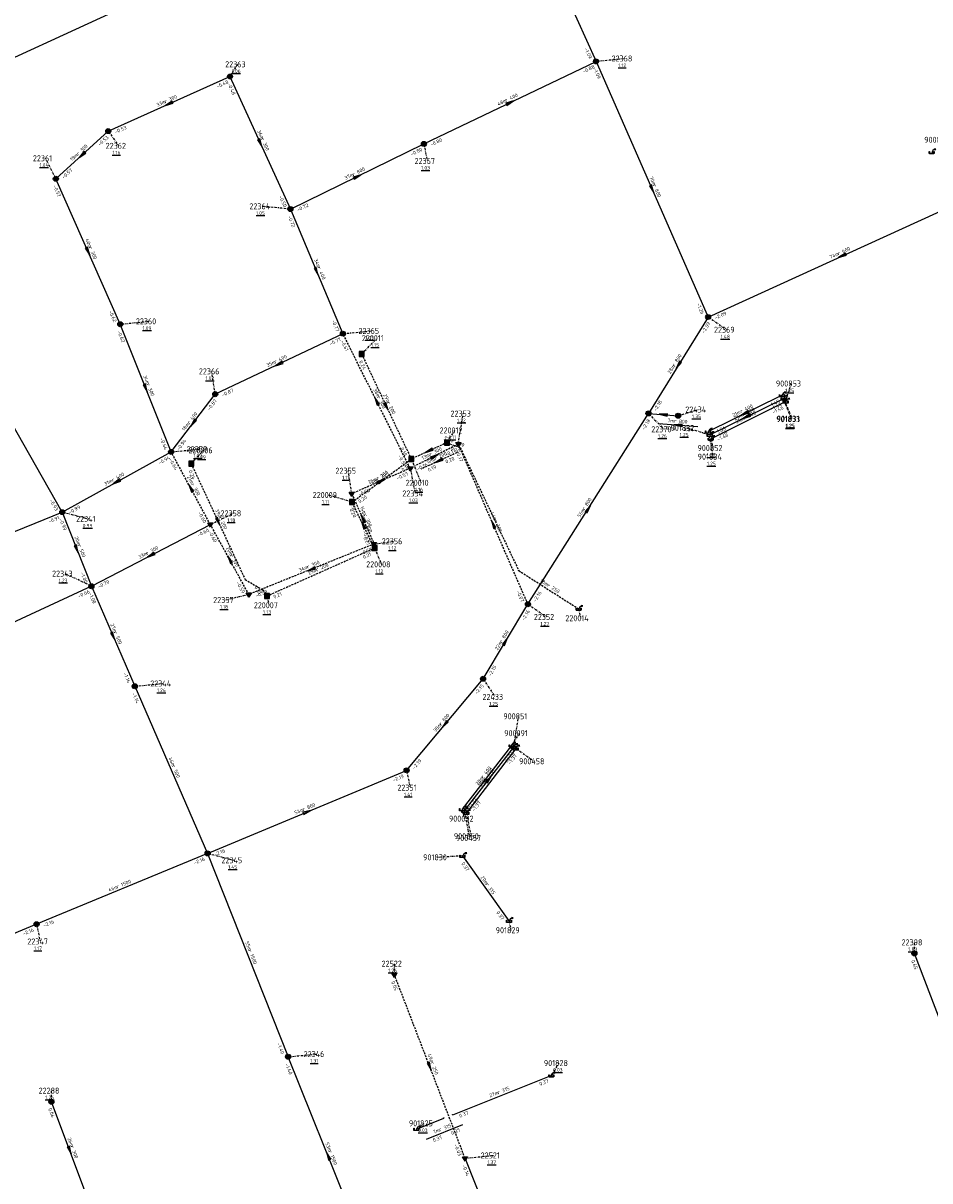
# Model space of a CAD drawing. Extents: x 188323 to 208361, y 565368 to 574910.
# Tile 163 of 256: x 202006 to 202233, y 570387 to 570676. Entities that reach past the tile are written whole.
import ezdxf

# ---------------------------------------------------------------- set-up
doc = ezdxf.new("R2010")
doc.units = 0
doc.linetypes.add('DASHDOT', pattern=[1, 0.5, -0.25, 0, -0.25])
doc.linetypes.add('DASHED', pattern=[0.75, 0.5, -0.25])
doc.layers.get('0').update_dxf_attribs({"linetype": 'CONTINUOUS'})
for name, color, linetype in [('RIO-AFM', 7, 'CONTINUOUS'), ('RIO-BOK', 7, 'CONTINUOUS'), ('RIO-DET', 7, 'CONTINUOUS'), ('RIO-KNP', 7, 'CONTINUOUS'), ('RIO-KNR', 7, 'CONTINUOUS'), ('RIO-LAG', 7, 'CONTINUOUS'), ('RIO-LAG_0B', 7, 'CONTINUOUS'), ('RIO-LAG_1B', 7, 'DASHED'), ('RIO-LAG_2B', 7, 'DASHED'), ('RIO-LEN', 7, 'CONTINUOUS'), ('RIO-MVD', 1, 'CONTINUOUS'), ('RIO-VRB', 6, 'DASHDOT'), ('RIO-VRH', 7, 'CONTINUOUS')]:
    doc.layers.add(name, color=color, linetype=linetype)
doc.styles.add('RIO-TXT', font='isocp.shx')

# ---------------------------------------------------------------- blocks, each defined once
blk = doc.blocks.new('L_VHR')
blk.add_lwpolyline([(-0.5, 0), (0.5, 0), (-0.5, 0.15), (-0.5, -0.15), (0.5, 0)])
blk = doc.blocks.new('K_IPR')
blk.add_lwpolyline([(-0.5, -0.5), (0.5, -0.5), (0.5, 0.5), (-0.5, 0.5)], close=True)
blk.add_solid([(-0.5, 0.5), (0.5, 0.5), (-0.5, -0.5), (0.5, -0.5)])
at = {"style": 'RIO-TXT', "flags": 1}
blk.add_attdef('KNOOPNAAM', (2, 2), '', height=1, dxfattribs=at)
blk = doc.blocks.new('K_FIC')
blk.add_circle((0, 0), 0.0625)
at = {"style": 'RIO-TXT', "flags": 1}
blk.add_attdef('KNOOPNAAM', (2, 2), '', height=1, dxfattribs=at)
blk = doc.blocks.new('K_UTB')
blk.add_lwpolyline([(0.5, 0.15), (0.5, -0.3), (-0.5, -0.3), (-0.5, 0.15), (-0.45, 0.15), (-0.45, -0.25), (0, -0.25), (0.45, -0.25), (0.45, 0.15)], close=True)
blk.add_lwpolyline([(0.85, 0.6), (0.55, 0.65), (0.614828, 0.459583), (0.850842, 0.598937)])
blk.add_arc((0.85, -0.25), 0.85, 90, 180)
at = {"style": 'RIO-TXT', "flags": 1}
blk.add_attdef('KNOOPNAAM', (2, 2), '', height=1, dxfattribs=at)
blk = doc.blocks.new('K_IPG')
blk.add_circle((0, 0), 0.5)
for points in [[(0, 0), (-0.5, 0), (-0.433013, 0.25)], [(0, 0), (-0.433013, -0.25), (-0.5, 0)], [(0, 0), (-0.433013, 0.25), (-0.25, 0.433013)], [(0, 0), (-0.25, -0.433013), (-0.433013, -0.25)], [(0, 0), (-0.25, 0.433013), (0, 0.5)], [(0, 0), (0, -0.5), (-0.25, -0.433013)], [(0, 0), (0, 0.5), (0.25, 0.433013)], [(0, 0), (0.25, 0.433013), (0.433013, 0.25)], [(0, 0), (0.433013, 0.25), (0.5, 0)], [(0, 0), (0.5, 0), (0.433013, -0.25)], [(0, 0), (0.433013, -0.25), (0.25, -0.433013)], [(0, 0), (0.25, -0.433013), (0, -0.5)]]:
    blk.add_solid(points)
at = {"style": 'RIO-TXT', "flags": 1}
blk.add_attdef('KNOOPNAAM', (2, 2), '', height=1, dxfattribs=at)
blk = doc.blocks.new('K_IPD')
blk.add_lwpolyline([(-0.496027, 0.307994), (0.503973, 0.307994), (0.003973, -0.558031)], close=True)
blk.add_solid([(-0.496027, 0.307994), (0.503973, 0.307994), (0.003973, -0.558031)])
at = {"style": 'RIO-TXT', "flags": 1}
blk.add_attdef('KNOOPNAAM', (2, 2), '', height=1, dxfattribs=at)
blk = doc.blocks.new('68_02______220012____220010_')
at = {"layer": 'RIO-LAG_1B'}
blk.add_line((0, 0), (-8.932, -4.084), dxfattribs=at)
at = {"layer": 'RIO-VRH', "xscale": 2, "yscale": 2, "zscale": 2, "rotation": 204.548}
blk.add_blockref('L_VHR', (-4.466, -2.042), dxfattribs=at)
at = {"layer": 'RIO-AFM', "style": 'RIO-TXT'}
blk.add_text('r 200', height=0.9, rotation=384.548, dxfattribs=at).set_placement((-5.4112, -1.9232))
at = {"layer": 'RIO-BOK', "style": 'RIO-TXT'}
for s, p in [('0.20', (-2.6564, -2.7521)), ('0.19', (-7.0766, -4.7747))]:
    blk.add_text(s, height=0.9, rotation=384.548, dxfattribs=at).set_placement(p)
at = {"layer": 'RIO-LEN', "style": 'RIO-TXT'}
blk.add_text('10m', height=0.9, rotation=384.548, dxfattribs=at).set_placement((-7.3754, -2.8219))
blk = doc.blocks.new('119_02______22370_____22434_')
at = {"layer": 'RIO-LAG_0B'}
blk.add_line((0, 0), (9.789, -0.788), dxfattribs=at)
at = {"layer": 'RIO-VRH', "xscale": 2, "yscale": 2, "zscale": 2, "rotation": 535.365}
blk.add_blockref('L_VHR', (4.8945, -0.394), dxfattribs=at)
at = {"layer": 'RIO-AFM', "style": 'RIO-TXT'}
blk.add_text('r 800', height=0.9, rotation=355.365, dxfattribs=at).set_placement((3.8578, 0.1913))
at = {"layer": 'RIO-BOK', "style": 'RIO-TXT'}
for s, p in [('-0.15', (1.283, -1.5077)), ('-0.04', (5.5891, -1.8541))]:
    blk.add_text(s, height=0.9, rotation=355.365, dxfattribs=at).set_placement(p)
at = {"layer": 'RIO-LEN', "style": 'RIO-TXT'}
blk.add_text('7m', height=0.9, rotation=355.365, dxfattribs=at).set_placement((2.2431, 0.3212))
blk = doc.blocks.new('1446_90______901825____901826_')
at = {"layer": 'RIO-LAG'}
blk.add_line((0, 0), (9.124, 3.633), dxfattribs=at)
at = {"layer": 'RIO-AFM', "style": 'RIO-TXT'}
blk.add_text('r 315', height=0.9, rotation=21.7124, dxfattribs=at).set_placement((3.3733, 1.8816))
at = {"layer": 'RIO-BOK', "style": 'RIO-TXT'}
for p in [(1.8184, -0.7828), (6.3336, 1.0154)]:
    blk.add_text('0.37', height=0.9, rotation=21.7124, dxfattribs=at).set_placement(p)
at = {"layer": 'RIO-LEN', "style": 'RIO-TXT'}
blk.add_text('7m', height=0.9, rotation=21.7124, dxfattribs=at).set_placement((1.8683, 1.2822))

msp = doc.modelspace()

# ---------------------------------------------------------------- linework, layer by layer
at = {"layer": 'RIO-LAG'}
for p, q in [((202177.2, 570574.464), (202195.616, 570583.552)), ((202177.616, 570573.632), (202196.08, 570582.72)), ((202177.84, 570572.672), (202196.56, 570581.952)), ((202128.128, 570496.128), (202115.776, 570480.192)), ((202116.304, 570479.744), (202128.656, 570495.744)), ((202129.152, 570495.36), (202116.832, 570479.296)), ((202115.84, 570468.544), (202127.456, 570452.352)), ((202113.408, 570403.968), (202138.032, 570413.76)), ((202104.352, 570400.384), (202111.184, 570403.136))]:
    msp.add_line(p, q, dxfattribs=at)
at = {"layer": 'RIO-LAG_0B'}
for p, q in [((202137.104, 570693.632), (202149.2, 570666.88)), ((202047.104, 570687.68), (202001.792, 570666.816)), ((202106.208, 570646.272), (202149.2, 570666.88)), ((202149.2, 570666.88), (202177.2, 570603.072)), ((202027.392, 570649.472), (202057.792, 570663.104)), ((202057.792, 570663.104), (202072.896, 570630.016)), ((202014.304, 570637.568), (202027.392, 570649.472)), ((202072.896, 570630.016), (202106.208, 570646.272)), ((202030.4, 570601.28), (202014.304, 570637.568)), ((202177.2, 570603.072), (202244.192, 570633.6)), ((202072.896, 570630.016), (202086, 570598.912)), ((202177.2, 570603.072), (202162.304, 570579.008)), ((202015.904, 570554.368), (201989.296, 570601.088)), ((202043.104, 570569.408), (202030.4, 570601.28)), ((202086, 570598.912), (202054.096, 570583.808)), ((202043.104, 570569.408), (202054.096, 570583.808)), ((202132.192, 570531.392), (202162.304, 570579.008)), ((202162.304, 570579.008), (202169.696, 570578.432)), ((202015.904, 570554.368), (202043.104, 570569.408)), ((201979.008, 570539.392), (202015.904, 570554.368)), ((202015.904, 570554.368), (202023.2, 570535.872)), ((202023.2, 570535.872), (202052.896, 570551.296)), ((202023.2, 570535.872), (201984.992, 570518.208)), ((202023.2, 570535.872), (202034, 570510.912)), ((202120.992, 570512.768), (202132.192, 570531.392)), ((202101.904, 570489.92), (202120.992, 570512.768)), ((202034, 570510.912), (202052.192, 570469.184)), ((202052.192, 570469.184), (202101.904, 570489.92)), ((202052.192, 570469.184), (202009.504, 570451.52)), ((202052.192, 570469.184), (202072.304, 570418.432)), ((202009.504, 570451.52), (201966.096, 570433.472)), ((202244.496, 570402.88), (202228.704, 570444.224)), ((202092.304, 570368.896), (202072.304, 570418.432)), ((202022.304, 570382.976), (202013.2, 570407.168)), ((202145.408, 570321.728), (202116.496, 570393.088))]:
    msp.add_line(p, q, dxfattribs=at)
at = {"layer": 'RIO-LAG_1B'}
for p, q in [((202090.656, 570593.856), (202103.072, 570567.616)), ((202111.984, 570571.712), (202103.072, 570567.616)), ((202088.256, 570556.864), (202103.072, 570567.616)), ((202093.888, 570545.408), (202088.256, 570556.864)), ((202067.024, 570533.44), (202093.888, 570545.408)), ((202129.904, 570539.776), (202144.832, 570530.24))]:
    msp.add_line(p, q, dxfattribs=at)
for points in [[(202111.984, 570571.712), (202115.312, 570570.432), (202129.904, 570539.776)], [(202048.112, 570566.464), (202061.584, 570537.536), (202065.952, 570534.976), (202067.024, 570533.44)]]:
    msp.add_lwpolyline(points, dxfattribs=at)
at = {"layer": 'RIO-LAG_2B'}
for p, q in [((202102.8, 570565.312), (202086, 570598.912)), ((202114.8, 570571.328), (202102.8, 570565.312)), ((202132.192, 570531.392), (202114.8, 570571.328)), ((202052.896, 570551.296), (202043.104, 570569.408)), ((202102.8, 570565.312), (202088.192, 570558.976)), ((202088.192, 570558.976), (202093.792, 570546.432)), ((202062.496, 570533.824), (202052.896, 570551.296)), ((202093.792, 570546.432), (202062.496, 570533.824)), ((202116.496, 570393.088), (202098.848, 570438.912))]:
    msp.add_line(p, q, dxfattribs=at)
at = {"layer": 'RIO-VRB'}
for p, q in [((202057.8, 570663.1), (202059.7764, 570666.1558)), ((202149.2, 570666.9), (202156.275, 570667.6)), ((202027.4, 570649.5), (202029.937, 570645.8047)), ((202106.2, 570646.3), (202107.0806, 570642.002)), ((202014.3, 570637.6), (202011.7616, 570642.6945)), ((202072.9, 570630), (202065.825, 570630.6978)), ((202030.4, 570601.3), (202037.475, 570602)), ((202177.2, 570603.1), (202181.8534, 570599.8947)), ((202086, 570598.9), (202093.075, 570599.6)), ((202090.65, 570593.83), (202094.5374, 570597.7924)), ((202054.1, 570583.8), (202053.2179, 570589.4977)), ((202196.56, 570581.94), (202197.9533, 570586.4694)), ((202195.61, 570583.52), (202198.029, 570577.5714)), ((202196.08, 570582.71), (202198.1571, 570577.7011)), ((202114.8, 570571.3), (202116.0276, 570578.9677)), ((202162.3, 570579), (202166.2045, 570575.0459)), ((202169.7, 570578.4), (202174.6979, 570579.9814)), ((202111.99, 570571.71), (202113.9664, 570574.7658)), ((202177.62, 570573.64), (202171.637, 570575.3931)), ((202177.2, 570574.47), (202178.4276, 570568.2023)), ((202177.84, 570572.69), (202178.3735, 570570.3616)), ((202043.1, 570569.4), (202050.175, 570570.1)), ((202048.11, 570566.48), (202051.2314, 570569.7996)), ((202103.08, 570567.64), (202105.499, 570561.6914)), ((202088.2, 570559), (202087.3179, 570564.6977)), ((202102.8, 570565.3), (202104.0276, 570559.0323)), ((202088.25, 570556.89), (202082.267, 570558.6431)), ((202015.9, 570554.4), (202022.5482, 570552.68)), ((202052.9, 570551.3), (202058.6086, 570554.078)), ((202093.8, 570546.4), (202098.875, 570547.1)), ((202093.89, 570545.4), (202095.6252, 570541.3308)), ((202023.2, 570535.9), (202016.551, 570539.0179)), ((202062.5, 570533.8), (202056.7921, 570532.4202)), ((202067.03, 570533.46), (202067.5635, 570531.1316)), ((202132.2, 570531.4), (202136.8534, 570528.1947)), ((202144.84, 570530.22), (202145.3735, 570527.8916)), ((202121, 570512.8), (202124.0369, 570508.2386)), ((202034, 570510.9), (202041.075, 570511.6)), ((202128.66, 570495.75), (202129.8876, 570503.4177)), ((202128.13, 570496.13), (202130.1064, 570499.1858)), ((202129.16, 570495.38), (202133.8134, 570492.1747)), ((202101.9, 570489.9), (202102.7806, 570485.602)), ((202115.77, 570480.19), (202116.3035, 570477.8616)), ((202116.3, 570479.75), (202117.5276, 570473.4823)), ((202116.83, 570479.31), (202118.0576, 570473.0423)), ((202052.2, 570469.2), (202058.8482, 570467.48)), ((202115.84, 570468.56), (202109.8576, 570468.2031)), ((202127.45, 570452.33), (202127.9835, 570450.0016)), ((202009.5, 570451.5), (202010.3806, 570447.202)), ((202228.7, 570444.2), (202228.6997, 570446.975)), ((202098.84, 570438.89), (202098.8397, 570441.665)), ((202072.3, 570418.4), (202079.375, 570419.1)), ((202138.03, 570413.79), (202140.0064, 570416.8458)), ((202013.2, 570407.2), (202013.1997, 570409.975)), ((202104.35, 570400.4), (202106.2998, 570401.8098)), ((202116.5, 570393.1), (202123.575, 570393.8))]:
    msp.add_line(p, q, dxfattribs=at)

# ---------------------------------------------------------------- block references
at = {"layer": 'RIO-DET'}
for name, p in [('119_02______22370_____22434_', (202164.8, 570576.512)), ('68_02______220012____220010_', (202114.496, 570569.216)), ('1446_90______901825____901826_', (202106.848, 570397.888))]:
    msp.add_blockref(name, p, dxfattribs=at)
at = {"layer": 'RIO-KNP', "xscale": 1.25, "yscale": 1.25, "zscale": 1.25}
for name, p in [('K_IPG', (202149.2, 570666.88)), ('K_IPG', (202057.792, 570663.104)), ('K_IPG', (202027.392, 570649.472)), ('K_IPG', (202106.208, 570646.272)), ('K_UTB', (202233.024, 570644.224)), ('K_IPG', (202014.304, 570637.568)), ('K_IPG', (202072.896, 570630.016)), ('K_IPG', (202030.4, 570601.28)), ('K_IPG', (202177.2, 570603.072)), ('K_IPG', (202086, 570598.912)), ('K_IPR', (202090.656, 570593.856)), ('K_IPG', (202054.096, 570583.808)), ('K_UTB', (202195.616, 570583.552)), ('K_UTB', (202196.08, 570582.72)), ('K_UTB', (202196.56, 570581.952)), ('K_IPG', (202162.304, 570579.008)), ('K_IPG', (202169.696, 570578.432)), ('K_UTB', (202177.2, 570574.464)), ('K_UTB', (202177.616, 570573.632)), ('K_UTB', (202177.84, 570572.672)), ('K_IPR', (202111.984, 570571.712)), ('K_IPD', (202114.8, 570571.328)), ('K_IPG', (202043.104, 570569.408)), ('K_IPR', (202103.072, 570567.616)), ('K_IPR', (202048.112, 570566.464)), ('K_IPD', (202102.8, 570565.312)), ('K_IPD', (202088.192, 570558.976)), ('K_IPR', (202088.256, 570556.864)), ('K_IPG', (202015.904, 570554.368)), ('K_IPD', (202052.896, 570551.296)), ('K_IPD', (202093.792, 570546.432)), ('K_IPR', (202093.888, 570545.408)), ('K_FIC', (202129.904, 570539.776)), ('K_IPG', (202023.2, 570535.872)), ('K_IPD', (202062.496, 570533.824)), ('K_IPR', (202067.024, 570533.44)), ('K_IPG', (202132.192, 570531.392)), ('K_UTB', (202144.832, 570530.24)), ('K_IPG', (202120.992, 570512.768)), ('K_IPG', (202034, 570510.912)), ('K_UTB', (202128.128, 570496.128)), ('K_UTB', (202128.656, 570495.744)), ('K_UTB', (202129.152, 570495.36)), ('K_IPG', (202101.904, 570489.92)), ('K_UTB', (202115.776, 570480.192)), ('K_UTB', (202116.304, 570479.744)), ('K_UTB', (202116.832, 570479.296)), ('K_IPG', (202052.192, 570469.184)), ('K_UTB', (202115.84, 570468.544)), ('K_IPG', (202009.504, 570451.52)), ('K_UTB', (202127.456, 570452.352)), ('K_IPG', (202228.704, 570444.224)), ('K_IPD', (202098.848, 570438.912)), ('K_IPG', (202072.304, 570418.432)), ('K_UTB', (202138.032, 570413.76)), ('K_IPG', (202013.2, 570407.168)), ('K_FIC', (202111.184, 570403.136)), ('K_FIC', (202113.408, 570403.968)), ('K_UTB', (202104.352, 570400.384)), ('K_IPD', (202116.496, 570393.088))]:
    msp.add_blockref(name, p, dxfattribs=at)
at = {"layer": 'RIO-VRH', "xscale": 2, "yscale": 2, "zscale": 2}
for p, rotation in [((202042.6, 570656.3), 204.0998), ((202127.7, 570656.6), 25.5951), ((202065.35, 570646.55), 294.5287), ((202020.85, 570643.55), 222.2477), ((202089.55, 570638.15), 26.0786), ((202163.2, 570635), 293.702), ((202022.35, 570619.45), 293.9252), ((202210.7, 570618.35), 204.4737), ((202079.45, 570614.45), 292.8487), ((202070.05, 570591.35), 205.3282), ((202169.75, 570591.05), 238.2674), ((202036.75, 570585.35), 291.7153), ((202094.4, 570582.1), 116.5714), ((202096.865, 570580.735), 295.3959), ((202166, 570578.7), 535.365), ((202186.405, 570578.995), 206.1752), ((202186.85, 570578.175), 206.1638), ((202048.6, 570576.6), 232.6189), ((202107.535, 570569.675), 204.548), ((202108.8, 570568.3), 386.5624), ((202029.5, 570561.9), 208.8725), ((202095.5, 570562.15), 383.3382), ((202095.665, 570562.265), 35.9341), ((202048, 570560.35), 118.4389), ((202147.25, 570555.2), 57.6868), ((202054.85, 570551.995), 294.9595), ((202091, 570552.7), 473.9691), ((202091.07, 570551.145), 116.1511), ((202123.5, 570551.35), 113.5683), ((202019.55, 570545.15), 291.5408), ((202038.05, 570543.6), 207.4048), ((202057.7, 570542.55), 118.7541), ((202078.15, 570540.1), 201.9253), ((202028.6, 570523.4), 293.3711), ((202126.6, 570522.1), 58.9398), ((202111.45, 570501.35), 230.1648), ((202122.48, 570487.75), 52.3086), ((202077.05, 570479.55), 22.6094), ((202107.67, 570415.995), 291.0973), ((202017.75, 570395.1), 290.6149), ((202082.3, 570393.65), 112.0076)]:
    msp.add_blockref('L_VHR', p, dxfattribs=dict(at, rotation=rotation))

# ---------------------------------------------------------------- texts
at = {"layer": 'RIO-AFM', "style": 'RIO-TXT'}
for s, rotation, p in [('r 300', 24.0998, (202041.6563, 570656.4256)), ('r 400', 25.5951, (202126.7532, 570656.7008)), ('r 300', 42.2477, (202019.9143, 570643.3755)), ('r 300', 294.5287, (202065.4785, 570647.4995)), ('r 800', 26.0786, (202088.6026, 570638.2429)), ('r 800', 293.702, (202163.3518, 570635.9519)), ('r 300', 293.9252, (202022.4896, 570620.3984)), ('r 600', 24.4737, (202209.7555, 570618.4694)), ('r 400', 292.8487, (202079.6056, 570615.3949)), ('r 400', 385.3282, (202069.099, 570591.4648)), ('r 800', 418.2674, (202168.8914, 570590.6282)), ('r 300', 291.7153, (202036.9245, 570586.2916)), ('r 300', 296.5714, (202094.4948, 570583.0538)), ('r 200', 295.3959, (202096.9771, 570581.6851)), ('r 400', 52.6189, (202047.7108, 570576.2596)), ('r 400', 26.1752, (202185.4575, 570579.0864)), ('r 400', 26.1638, (202185.9022, 570578.2664)), ('r 400', 26.2924, (202186.2521, 570577.4043)), ('r 300', 386.5624, (202107.8498, 570568.3881)), ('r 200', 338.6185, (202113.0779, 570571.8217)), ('r 200', 35.9341, (202094.7156, 570562.1944)), ('r 400', 28.8725, (202028.5489, 570561.9465)), ('r 300', 298.4389, (202048.059, 570561.3038)), ('r 300', 383.3382, (202094.5561, 570562.2922)), ('r 800', 57.6868, (202146.3944, 570554.7825)), ('r 200', 294.9595, (202054.9701, 570552.9449)), ('r 300', 293.9691, (202091.1313, 570553.6452)), ('r 200', 296.1511, (202091.1649, 570552.0945)), ('r 300', 293.5682, (202123.6464, 570552.2983)), ('r 500', 291.5408, (202019.7231, 570546.0894)), ('r 300', 27.4048, (202037.1007, 570543.671)), ('r 300', 298.7541, (202057.7537, 570543.5037)), ('r 300', 381.9253, (202077.2074, 570540.2705)), ('r 200', 23.964, (202079.5167, 570539.5578)), ('r 250', 327.3884, (202136.9594, 570535.8624)), ('r 500', 293.3711, (202028.7451, 570524.3453)), ('r 800', 58.9398, (202125.7537, 570521.6638)), ('r 800', 50.1648, (202110.547, 570501.048)), ('r 500', 293.5856, (202043.2468, 570490.9985)), ('r 400', 412.2045, (202121.0535, 570487.8295)), ('r 400', 52.3086, (202121.5892, 570487.4147)), ('r 400', 412.4968, (202122.1003, 570487.0101)), ('r 800', 22.6094, (202076.1099, 570479.7001)), ('r 1500', 382.5127, (202029.6552, 570460.4111)), ('r 315', 305.5832, (202121.585, 570461.3983)), ('r 1500', 291.5941, (202062.3328, 570444.995)), ('r 250', 291.0973, (202107.8589, 570416.9365)), ('r 315', 21.6949, (202124.7776, 570409.0551)), ('r 300', 290.6149, (202017.9399, 570396.0373)), ('r 1500', 292.0076, (202082.3738, 570394.8453))]:
    msp.add_text(s, height=0.9, rotation=rotation, dxfattribs=at).set_placement(p)
at = {"layer": 'RIO-BOK', "style": 'RIO-TXT'}
for s, rotation, p in [('-1.09', 294.3859, (202146.2469, 570670.0633)), ('-0.88', 25.5951, (202146.1064, 570663.8656)), ('-1.09', 293.702, (202148.4817, 570665.0552)), ('-0.48', 24.0998, (202054.6285, 570660.1475)), ('-0.48', 294.5287, (202057.1084, 570661.245)), ('-0.53', 42.2477, (202025.3064, 570645.7068)), ('-0.53', 24.0998, (202029.2495, 570648.7937)), ('-0.80', 25.5951, (202108.0673, 570645.6422)), ('-0.80', 26.0786, (202103.1325, 570643.2398)), ('-0.57', 42.2477, (202016.2775, 570637.5049)), ('-0.57', 293.9252, (202013.5889, 570635.7524)), ('-0.50', 294.5287, (202069.9432, 570633.1575)), ('-0.72', 26.0786, (202074.7727, 570629.358)), ('-0.72', 292.8487, (202072.1543, 570628.1661)), ('-1.26', 293.702, (202174.3084, 570606.3086)), ('-0.62', 293.9252, (202027.4788, 570604.489)), ('-0.77', 292.8487, (202083.1356, 570602.1421)), ('-2.09', 24.4737, (202179.054, 570602.4058)), ('-0.62', 291.7153, (202029.6182, 570599.4812)), ('-2.09', 418.2674, (202176.222, 570598.885)), ('-0.77', 385.3282, (202082.885, 570595.8985)), ('-0.61', 296.5714, (202085.375, 570597.0215)), ('0.24', 295.3959, (202089.9866, 570591.9647)), ('-0.87', 385.3282, (202055.9646, 570583.1347)), ('-0.87', 52.6189, (202052.7231, 570579.6913)), ('-2.18', 418.2674, (202164.2266, 570579.4556)), ('-1.45', 26.1752, (202192.5478, 570580.4547)), ('-1.44', 26.1638, (202193.0166, 570579.645)), ('-1.46', 26.2924, (202193.5037, 570578.8682)), ('-2.18', 57.6868, (202161.2916, 570574.7859)), ('-1.54', 26.1752, (202179.0738, 570573.8311)), ('-1.56', 26.1638, (202179.4937, 570573.0007)), ('-1.46', 26.2924, (202179.7151, 570572.055)), ('-0.64', 291.7153, (202040.3008, 570572.698)), ('-0.94', 52.6189, (202045.0623, 570569.6625)), ('0.19', 295.3959, (202100.3036, 570570.2622)), ('-0.17', 386.5624, (202111.7565, 570568.2196)), ('0.20', 338.6185, (202112.7841, 570569.8965)), ('-0.94', 28.8725, (202040.1849, 570566.1936)), ('-0.64', 298.4389, (202042.5365, 570567.5021)), ('-0.57', 296.5714, (202099.7331, 570568.3508)), ('-0.17', 293.5682, (202114.0774, 570569.4568)), ('0.24', 294.9595, (202047.4324, 570564.6198)), ('0.19', 35.9341, (202101.0188, 570564.4167)), ('-0.16', 386.5624, (202104.6785, 570564.675)), ('-0.57', 383.3382, (202099.5876, 570562.3972)), ('0.20', 35.9341, (202090.205, 570556.578)), ('-0.56', 383.3382, (202090.0404, 570558.2703)), ('-0.93', 299.6716, (202012.6818, 570557.285)), ('-0.99', 28.8725, (202017.8018, 570553.85)), ('-0.56', 293.9691, (202087.4903, 570557.1518)), ('-0.91', 22.1197, (202012.6286, 570551.5589)), ('-0.60', 298.4389, (202049.7259, 570554.2439)), ('0.20', 296.1511, (202087.6112, 570555.0161)), ('-0.99', 291.5408, (202015.1127, 570552.5836)), ('-0.60', 27.4048, (202049.9043, 570548.1697)), ('-0.60', 298.7541, (202052.347, 570549.3991)), ('-0.53', 293.9691, (202090.8612, 570549.5803)), ('0.21', 296.1511, (202091.0699, 570547.9814)), ('-0.53', 381.9253, (202090.5122, 570543.5875)), ('0.21', 23.964, (202091.2052, 570542.6744)), ('-1.00', 291.5408, (202020.4023, 570539.2032)), ('-0.70', 27.4048, (202025.0871, 570535.3015)), ('-0.59', 298.7541, (202059.3097, 570536.7258)), ('0.21', 305.149, (202063.835, 570535.5647)), ('-0.66', 384.8582, (202020.0586, 570532.928)), ('-1.00', 293.3711, (202022.4711, 570534.0593)), ('-0.59', 381.9253, (202064.3218, 570533.0252)), ('0.21', 23.964, (202068.8778, 570532.7493)), ('-0.07', 293.5682, (202129.3006, 570534.6088)), ('-2.16', 57.6868, (202134.1314, 570531.8348)), ('-2.16', 58.9398, (202131.2839, 570527.1646)), ('-2.15', 58.9398, (202122.9214, 570513.277)), ('-1.14', 293.3711, (202031.1025, 570514.1139)), ('-2.15', 50.1648, (202119.4484, 570508.7539)), ('-1.14', 293.5856, (202033.278, 570509.0566)), ('-2.19', 50.1648, (202103.8717, 570490.0782)), ('-1.37', 412.2045, (202126.716, 570492.0383)), ('-1.40', 52.3086, (202127.2613, 570491.6493)), ('-1.37', 412.4968, (202127.7671, 570491.2815)), ('-2.19', 22.6094, (202098.6528, 570487.031)), ('-1.37', 412.2045, (202117.734, 570480.4396)), ('-1.37', 52.3086, (202118.2637, 570480.0019)), ('-1.37', 412.4968, (202118.7927, 570479.5696)), ('-2.16', 22.6094, (202054.0305, 570468.4458)), ('-2.16', 382.5127, (202048.9388, 570466.3616)), ('0.37', 305.5832, (202115.517, 570466.6068)), ('0.37', 305.5832, (202124.2489, 570454.4165)), ('-2.16', 382.5127, (202011.3297, 570450.7439)), ('-2.16', 382.5238, (202006.2387, 570448.6612)), ('0.65', 290.9421, (202227.8937, 570442.3919)), ('0.05', 291.0973, (202098.0386, 570437.0797)), ('-1.40', 291.5941, (202069.5194, 570421.7094)), ('-1.40', 292.0076, (202071.5275, 570416.5772)), ('0.37', 21.6949, (202135.2395, 570411.173)), ('0.04', 290.6149, (202012.3834, 570405.3965)), ('0.37', 21.6949, (202115.2182, 570403.2067)), ('-0.03', 291.0973, (202113.7451, 570396.4317)), ('-0.14', 292.0431, (202115.7286, 570391.2767))]:
    msp.add_text(s, height=0.9, rotation=rotation, dxfattribs=at).set_placement(p)
at = {"layer": 'RIO-KNR', "style": 'RIO-TXT'}
for s, p in [('22368', (202153.0875, 570666.85)), ('22363', (202056.5889, 570665.4058)), ('22362', (202026.7495, 570645.0547)), ('900869', (202231.1714, 570646.5558)), ('22361', (202008.5741, 570641.9445)), ('22367', (202103.8931, 570641.252)), ('22364', (202062.6375, 570629.9478)), ('22360', (202034.2875, 570601.25)), ('22365', (202089.8875, 570598.85)), ('22369', (202178.6659, 570599.1447)), ('220011', (202090.7124, 570597.0424)), ('22366', (202050.0304, 570588.7477)), ('900853', (202194.1283, 570585.7194)), ('22353', (202112.8401, 570578.2177)), ('22434', (202171.5104, 570579.2314)), ('901832', (202167.812, 570574.6431)), ('901833', (202194.204, 570576.8214)), ('901831', (202194.3321, 570576.9511)), ('220012', (202110.1414, 570574.0158)), ('22370', (202163.017, 570574.2959)), ('22359', (202046.9875, 570569.35)), ('220006', (202047.4064, 570569.0496)), ('900852', (202174.5485, 570569.6116)), ('901834', (202174.6026, 570567.4523)), ('22355', (202084.1304, 570563.9477)), ('220010', (202101.674, 570560.9414)), ('220009', (202078.442, 570557.8931)), ('22354', (202100.8401, 570558.2823)), ('22341', (202019.3607, 570551.93)), ('22358', (202055.4211, 570553.328)), ('22356', (202095.6875, 570546.35)), ('220008', (202091.8002, 570540.5808)), ('22343', (202013.3635, 570538.2679)), ('22357', (202053.6046, 570531.6702)), ('220007', (202063.7385, 570530.3816)), ('22352', (202133.6659, 570527.4447)), ('220014', (202141.5485, 570527.1416)), ('22344', (202037.8875, 570510.85)), ('22433', (202120.8494, 570507.4886)), ('900851', (202126.0626, 570502.6677)), ('900091', (202126.2814, 570498.4358)), ('900458', (202129.9884, 570491.4247)), ('22351', (202099.5931, 570484.852)), ('900092', (202112.4785, 570477.1116)), ('900850', (202113.7026, 570472.7323)), ('900457', (202114.2326, 570472.2923)), ('901830', (202106.0326, 570467.4531)), ('22345', (202055.6607, 570466.73)), ('901829', (202124.1585, 570449.2516)), ('22347', (202007.1931, 570446.452)), ('22398', (202225.5122, 570446.225)), ('22522', (202095.6522, 570440.915)), ('22346', (202076.1875, 570418.35)), ('901828', (202136.1814, 570416.0958)), ('22288', (202010.0122, 570409.225)), ('901825', (202102.4748, 570401.0598)), ('22521', (202120.3875, 570393.05))]:
    msp.add_text(s, height=1.5, dxfattribs=at).set_placement(p)
at = {"layer": 'RIO-LEN', "style": 'RIO-TXT'}
for s, rotation, p in [('33m', 24.0998, (202039.6846, 570655.5435)), ('48m', 25.5951, (202124.8052, 570655.7676)), ('36m', 294.5287, (202064.5808, 570649.4641)), ('18m', 42.2477, (202018.3155, 570641.9231)), ('37m', 26.0786, (202086.6625, 570637.2933)), ('70m', 293.702, (202162.4825, 570637.9293)), ('40m', 293.9252, (202021.6126, 570622.3723)), ('34m', 292.8487, (202078.7658, 570617.385)), ('74m', 24.4737, (202207.7896, 570617.5745)), ('35m', 385.3282, (202067.1473, 570590.5395)), ('28m', 418.2674, (202167.7567, 570588.7902)), ('34m', 291.7153, (202036.1242, 570588.2979)), ('38m', 296.5714, (202093.5276, 570584.9852)), ('29m', 295.3959, (202096.0498, 570583.6359)), ('21m', 26.1752, (202183.5191, 570578.1335)), ('21m', 26.1638, (202183.9636, 570577.3139)), ('18m', 52.6189, (202046.3996, 570574.5431)), ('21m', 26.2924, (202184.3156, 570576.4475)), ('37m', 338.6185, (202111.0661, 570572.6079)), ('13m', 386.5624, (202105.9185, 570567.4209)), ('31m', 28.8725, (202026.6575, 570560.9034)), ('21m', 298.4389, (202047.0294, 570563.2026)), ('16m', 383.3382, (202092.5734, 570561.4351)), ('18m', 35.9341, (202092.9668, 570560.9266)), ('14m', 293.9691, (202090.2528, 570555.6185)), ('39m', 294.9595, (202054.0576, 570554.9027)), ('13m', 296.1511, (202090.2119, 570554.0329)), ('44m', 293.5682, (202122.7817, 570554.2777)), ('56m', 57.6868, (202145.24, 570552.9569)), ('20m', 291.5408, (202018.9289, 570548.0982)), ('33m', 27.4048, (202035.1832, 570542.6767)), ('20m', 298.7541, (202056.7137, 570545.3968)), ('34m', 381.9253, (202075.2042, 570539.4626)), ('29m', 23.964, (202077.5429, 570538.6804)), ('18m', 327.3884, (202135.1393, 570537.0255)), ('27m', 293.3711, (202027.8873, 570526.3277)), ('22m', 58.9398, (202124.6394, 570519.8133)), ('30m', 50.1648, (202109.1635, 570499.3892)), ('46m', 293.5856, (202042.3815, 570492.9776)), ('20m', 412.2045, (202119.731, 570486.1217)), ('20m', 52.3086, (202120.2687, 570485.7053)), ('20m', 412.4968, (202120.7866, 570485.2955)), ('54m', 22.6094, (202074.1159, 570478.8696)), ('20m', 305.5832, (202120.3271, 570463.1543)), ('46m', 382.5127, (202027.6604, 570459.5827)), ('55m', 291.5941, (202061.5368, 570447.003)), ('49m', 291.0973, (202107.0804, 570418.9513)), ('27m', 21.6949, (202122.7706, 570408.2566)), ('26m', 290.6149, (202017.1784, 570398.0586)), ('53m', 292.0076, (202081.5634, 570396.8475))]:
    msp.add_text(s, height=0.9, rotation=rotation, dxfattribs=at).set_placement(p)
at = {"layer": 'RIO-MVD', "style": 'RIO-TXT'}
for s, p in [('%%U1.12', (202154.745, 570665.45)), ('%%U1.06', (202058.2464, 570664.0058)), ('%%U1.16', (202028.407, 570643.6547)), ('%%U1.04', (202010.2316, 570640.5445)), ('%%U1.03', (202105.5506, 570639.852)), ('%%U1.05', (202064.295, 570628.5478)), ('%%U1.09', (202035.945, 570599.85)), ('%%U1.03', (202091.545, 570597.45)), ('%%U1.15', (202093.0074, 570595.6424)), ('%%U1.48', (202180.3234, 570597.7447)), ('%%U1.02', (202051.6879, 570587.3477)), ('%%U1.25', (202196.4233, 570584.3194)), ('%%U1.22', (202114.4976, 570576.8177)), ('%%U1.35', (202173.1679, 570577.8314)), ('%%U1.25', (202196.499, 570575.4214)), ('%%U1.25', (202196.6271, 570575.5511)), ('%%U1.11', (202112.4364, 570572.6158)), ('%%U1.26', (202164.6745, 570572.8959)), ('%%U1.25', (202170.107, 570573.2431)), ('%%U1.02', (202048.645, 570567.95)), ('%%U1.19', (202049.7014, 570567.6496)), ('%%U1.25', (202176.8435, 570568.2116)), ('%%U1.25', (202176.8976, 570566.0523)), ('%%U1.11', (202085.7879, 570562.5477)), ('%%U1.16', (202103.969, 570559.5414)), ('%%U1.11', (202080.737, 570556.4931)), ('%%U1.03', (202102.4976, 570556.8823)), ('%%U1.18', (202057.0786, 570551.928)), ('%%U0.99', (202021.0182, 570550.53)), ('%%U1.12', (202097.345, 570544.95)), ('%%U1.12', (202094.0952, 570539.1808)), ('%%U1.23', (202015.021, 570536.8679)), ('%%U1.18', (202055.2621, 570530.2702)), ('%%U1.13', (202066.0335, 570528.9816)), ('%%U1.27', (202135.3234, 570526.0447)), ('%%U1.26', (202039.545, 570509.45)), ('%%U1.25', (202122.5069, 570506.0886)), ('%%U1.41', (202101.2506, 570483.452)), ('%%U1.45', (202057.3182, 570465.33)), ('%%U1.17', (202008.8506, 570445.052)), ('%%U1.83', (202227.1697, 570444.825)), ('%%U1.26', (202097.3097, 570439.515)), ('%%U1.31', (202077.845, 570416.95)), ('%%U0.03', (202138.4764, 570414.6958)), ('%%U1.26', (202011.6697, 570407.825)), ('%%U0.03', (202104.7698, 570399.6598)), ('%%U1.37', (202122.045, 570391.65))]:
    msp.add_text(s, height=0.9, dxfattribs=at).set_placement(p)

doc.saveas('drawing.dxf')
